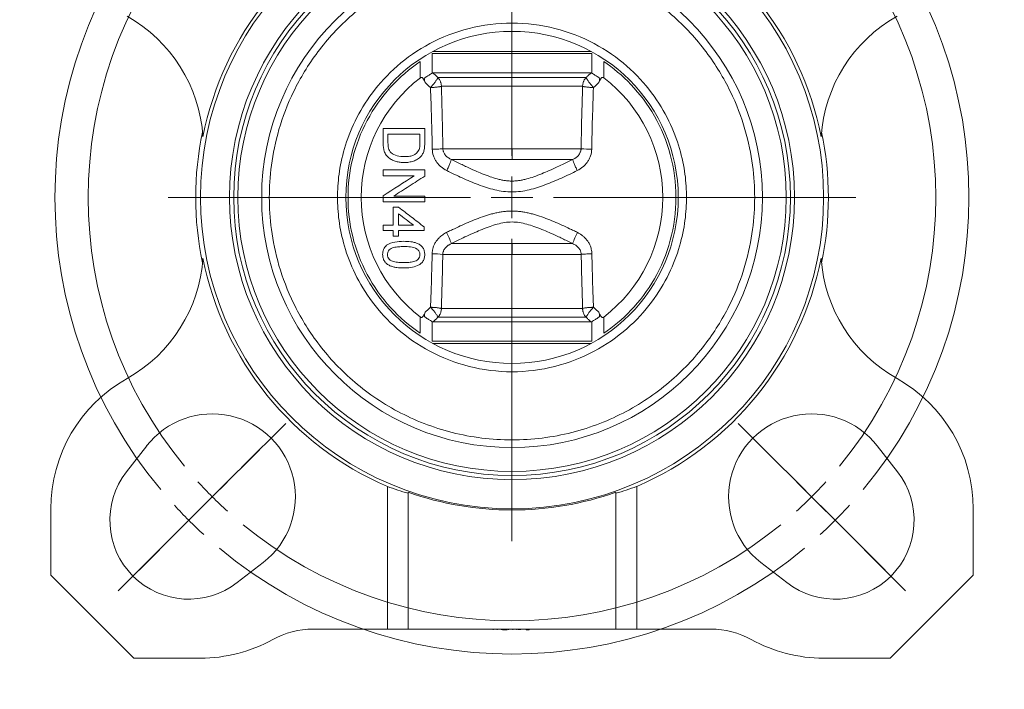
# Model space of a CAD drawing. Header units: millimetres. Extents: x 154 to 910, y 64 to 795.
# Tile 11 of 27: x 211 to 330, y 376 to 457. Entities that reach past the tile are written whole.
import ezdxf

# ---------------------------------------------------------------- set-up
doc = ezdxf.new("R2010")
doc.units = ezdxf.units.MM

# ---------------------------------------------------------------- blocks, each defined once
blk = doc.blocks.new('SW_CENTERMARKSYMBOL_5')
at = {"color": 0, "linetype": 'Continuous', "lineweight": 0}
for p, q in [((-3.54, 3.54), (-8.49, 8.49)), ((81.32, 3.54), (86.27, 8.49)), ((-0.71, 0.71), (-6.01, 6.01)), ((78.49, 0.71), (83.79, 6.01)), ((38.89, -33.89), (38.89, 2.5)), ((0, 0), (-1.77, 1.77)), ((77.78, 0), (79.55, 1.77)), ((0, 0), (1.77, -1.77)), ((77.78, 0), (76.01, -1.77)), ((2.83, -2.83), (1.06, -1.06)), ((74.95, -2.83), (76.72, -1.06)), ((2.83, -2.83), (4.6, -4.6)), ((3.54, -3.54), (8.49, -8.49)), ((74.25, -3.54), (69.3, -8.49)), ((74.95, -2.83), (73.19, -4.6)), ((6.36, -6.36), (11.67, -11.67)), ((71.42, -6.36), (66.11, -11.67)), ((38.89, -38.89), (38.89, -36.39)), ((33.89, -38.89), (-2.5, -38.89)), ((38.89, -38.89), (36.39, -38.89)), ((38.89, -38.89), (38.89, -41.39)), ((38.89, -38.89), (41.39, -38.89)), ((43.89, -38.89), (80.28, -38.89)), ((38.89, -43.89), (38.89, -80.28)), ((6.36, -71.42), (11.67, -66.11)), ((71.42, -71.42), (66.11, -66.11)), ((3.54, -74.25), (8.49, -69.3)), ((74.25, -74.25), (69.3, -69.3)), ((2.83, -74.95), (4.6, -73.19)), ((74.95, -74.95), (73.19, -73.19)), ((2.83, -74.95), (1.06, -76.72)), ((74.95, -74.95), (76.72, -76.72)), ((0, -77.78), (1.77, -76.01)), ((77.78, -77.78), (76.01, -76.01)), ((0, -77.78), (-1.77, -79.55)), ((77.78, -77.78), (79.55, -79.55)), ((-0.71, -78.49), (-6.01, -83.79)), ((78.49, -78.49), (83.79, -83.79)), ((-3.54, -81.32), (-8.49, -86.27)), ((81.32, -81.32), (86.27, -86.27))]:
    blk.add_line(p, q, dxfattribs=at)
for radius, start, end in [(55, 50.2087, 129.7913), (51, 50.6172, 129.3828), (55, 132.3956, 135), (55, 45, 47.6044), (55, 135, 137.6044), (51, 132.1914, 135), (51, 45, 47.8086), (55, 42.3956, 45), (51, 135, 137.8086), (51, 42.1914, 45), (55, 140.2087, 219.7913), (55, 320.2087, 39.7913), (51, 140.6172, 219.3828), (51, 320.6172, 39.3828), (51, 222.1914, 225), (51, 315, 317.8086), (51, 225, 227.8086), (51, 312.1914, 315), (55, 222.3956, 225), (55, 315, 317.6044), (55, 225, 227.6044), (55, 312.3956, 315), (51, 230.6172, 309.3828), (55, 230.2087, 309.7913)]:
    blk.add_arc((38.89, -38.89), radius, start, end, dxfattribs=at)

msp = doc.modelspace()

# ---------------------------------------------------------------- linework, layer by layer
at = {"color": 8, "linetype": 'Continuous', "lineweight": 15}
for p, q in [((261.17, 452.79), (280.24, 452.79)), ((261.11, 450.18), (261.11, 452.53)), ((280.3, 452.53), (280.3, 450.18)), ((261.11, 417.89), (261.11, 420.23)), ((280.3, 420.23), (280.3, 417.89)), ((270.71, 417.63), (261.17, 417.63)), ((280.24, 417.63), (270.71, 417.63))]:
    msp.add_line(p, q, dxfattribs=at)
at = {"color": 7, "linetype": 'Continuous', "lineweight": 15}
for p, q in [((259.67, 451.57), (259.67, 449.62)), ((280.3, 452.53), (261.11, 452.53)), ((281.74, 449.62), (281.74, 451.57)), ((279.62, 449.65), (261.79, 449.65)), ((279.2, 448.59), (262.21, 448.59)), ((270.71, 441.07), (262.39, 441.07)), ((279.02, 441.07), (270.71, 441.07)), ((263.42, 439.77), (270.71, 439.77)), ((270.71, 439.77), (277.99, 439.77)), ((255.21, 438.51), (255.21, 437.81)), ((260.21, 437.77), (260.21, 438.51)), ((255.21, 434.67), (255.21, 435.21)), ((260.21, 434.67), (260.21, 435.21)), ((257.06, 434.03), (256.42, 434.03)), ((255.21, 431.85), (255.21, 431.21)), ((256.42, 431.21), (256.42, 430.56)), ((256.42, 430.56), (257.06, 430.56)), ((257.06, 430.56), (257.06, 431.21)), ((270.71, 429.64), (263.41, 429.64)), ((278, 429.64), (270.71, 429.64)), ((262.37, 428.34), (270.71, 428.34)), ((270.71, 428.34), (279.04, 428.34)), ((259.67, 420.79), (259.67, 418.84)), ((261.79, 420.77), (279.62, 420.77)), ((262.21, 421.83), (279.2, 421.83)), ((281.74, 418.84), (281.74, 420.79)), ((261.11, 417.89), (280.3, 417.89)), ((226.74, 405.28), (224.31, 402.14)), ((317.1, 402.14), (314.67, 405.28)), ((255.71, 400.39), (255.71, 383.21)), ((258.21, 383.21), (258.21, 399.69)), ((283.21, 383.21), (283.21, 399.69)), ((285.71, 383.21), (285.71, 400.39)), ((215.21, 389.71), (215.21, 397.71)), ((326.21, 397.71), (326.21, 389.71)), ((237.64, 388.81), (240.77, 391.24)), ((300.64, 391.24), (303.77, 388.81)), ((225.21, 379.71), (215.21, 389.71)), ((326.21, 389.71), (316.21, 379.71)), ((255.71, 383.21), (246.76, 383.21)), ((255.71, 383.21), (258.21, 383.21)), ((258.21, 383.21), (283.21, 383.21)), ((268.42, 383.11), (268.42, 383.21)), ((268.93, 383.11), (268.93, 383.21)), ((269.44, 383.11), (269.44, 383.21)), ((269.56, 383.11), (269.56, 383.21)), ((269.56, 383.11), (270.13, 383.11)), ((270.13, 383.11), (270.13, 383.21)), ((270.13, 383.11), (270.14, 383.11)), ((270.14, 383.11), (270.14, 383.21)), ((270.29, 383.11), (270.29, 383.21)), ((270.8, 383.11), (270.8, 383.21)), ((271.27, 383.11), (271.27, 383.21)), ((271.47, 383.11), (271.47, 383.21)), ((271.6, 383.11), (271.6, 383.21)), ((271.72, 383.11), (271.72, 383.21)), ((272.4, 383.11), (272.4, 383.21)), ((272.4, 383.11), (272.53, 383.11)), ((272.53, 383.11), (272.53, 383.21)), ((272.53, 383.11), (272.55, 383.11)), ((272.55, 383.11), (272.55, 383.21)), ((272.55, 383.11), (272.78, 383.11)), ((272.78, 383.11), (272.78, 383.21)), ((283.21, 383.21), (285.71, 383.21)), ((294.65, 383.21), (285.71, 383.21)), ((233.21, 379.71), (225.21, 379.71)), ((316.21, 379.71), (308.21, 379.71))]:
    msp.add_line(p, q, dxfattribs=at)
at = {"color": 7, "linetype": 'Continuous', "lineweight": 15, "flags": 128}
for points in [[(280.23, 450.21), (279.47, 450.21), (278.38, 450.21), (276.99, 450.21), (275.37, 450.21), (273.58, 450.21), (271.68, 450.21), (269.74, 450.21), (267.83, 450.21), (266.04, 450.21), (264.42, 450.21), (263.04, 450.21), (261.94, 450.21), (261.18, 450.21)], [(261.18, 420.21), (261.94, 420.21), (263.04, 420.21), (264.42, 420.21), (266.04, 420.21), (267.83, 420.21), (269.74, 420.21), (271.68, 420.21), (273.58, 420.21), (275.37, 420.21), (276.99, 420.21), (278.38, 420.21), (279.47, 420.21), (280.23, 420.21)]]:
    msp.add_lwpolyline(points, dxfattribs=at)
at = {"color": 7, "linetype": 'Continuous', "lineweight": 15}
for radius in [37.5, 34, 33.5]:
    msp.add_circle((270.71, 435.21), radius, dxfattribs=at)
for centre, radius, start, end in [((270.71, 435.21), 37.91, 113.3078, 168.8845), ((270.71, 435.21), 37.91, 11.1155, 66.6922), ((270.71, 435.21), 33, 0, 180), ((270.71, 435.21), 30.13, 0, 180), ((215.55, 441.34), 18, 3.7559, 60.622), ((325.87, 441.34), 18, 119.378, 176.2441), ((270.71, 435.21), 20, 0, 180), ((270.71, 435.21), 18.15, 127.4292, 232.5708), ((270.71, 435.21), 18.15, 307.4292, 52.5708), ((270.71, 435.21), 38.07, 168.0676, 191.9324), ((270.71, 435.21), 38.07, 348.0676, 11.9324), ((280.46, 456.62), 15.61, 264.7067, 269.4019), ((270.71, 435.21), 33, 180, 360), ((270.71, 435.21), 30.13, 180, 0), ((270.71, 435.21), 20, 180, 0), ((254.95, 426.83), 8.91, 18.3831, 27.8073), ((286.46, 426.83), 8.91, 152.1927, 161.6169), ((215.55, 429.08), 18, 299.378, 356.2441), ((270.71, 435.21), 37.91, 191.1155, 246.6922), ((260.94, 415.16), 13.26, 83.7902, 89.3305), ((270.71, 435.21), 37.91, 293.3078, 348.8845), ((325.87, 429.08), 18, 183.7559, 240.622), ((233.21, 397.71), 18, 119.378, 180), ((308.21, 397.71), 18, 360, 60.622), ((234.64, 399.14), 10, 307.8122, 142.1878), ((306.77, 399.14), 10, 37.8122, 232.1878), ((231.81, 396.32), 9.5, 142.1878, 307.8122), ((309.6, 396.32), 9.5, 232.1878, 37.8122), ((270.71, 435.21), 37.65, 250.6086, 289.3914), ((246.76, 373.21), 10, 90, 118.955), ((294.65, 373.21), 10, 61.045, 90), ((233.21, 397.71), 18, 270, 298.955), ((308.21, 397.71), 18, 241.045, 270)]:
    msp.add_arc(centre, radius, start, end, dxfattribs=at)
for centre, start_param, end_param in [((268.46, 435.21), 4.36185, 4.432666), ((272.95, 435.21), 4.992112, 5.062928)]:
    msp.add_ellipse(centre, major_axis=(37.14, 0), ratio=0.998169, start_param=start_param, end_param=end_param, dxfattribs=at)
for points, knots in [([(241.5, 435.21), (241.5, 436.42), (241.57, 437.72), (241.94, 440.45), (242.23, 441.89), (243.1, 444.88), (243.68, 446.43), (245.22, 449.58), (246.17, 451.17), (248.51, 454.29), (249.89, 455.81), (253.11, 458.62), (254.94, 459.9), (258.98, 462.06), (261.19, 462.93), (265.84, 464.11), (268.27, 464.42), (273.14, 464.42), (275.57, 464.11), (280.22, 462.93), (282.43, 462.06), (286.47, 459.9), (288.3, 458.62), (291.52, 455.81), (292.9, 454.29), (295.24, 451.17), (296.19, 449.58), (297.73, 446.43), (298.31, 444.88), (299.18, 441.89), (299.47, 440.45), (299.84, 437.72), (299.91, 436.42), (299.91, 435.21)], [0, 0, 0, 0, 0.0625, 0.0625, 0.125, 0.125, 0.1875, 0.1875, 0.25, 0.25, 0.3125, 0.3125, 0.375, 0.375, 0.4375, 0.4375, 0.5, 0.5, 0.5625, 0.5625, 0.625, 0.625, 0.6875, 0.6875, 0.75, 0.75, 0.8125, 0.8125, 0.875, 0.875, 0.9375, 0.9375, 1, 1, 1, 1]), ([(291.71, 435.21), (291.71, 436.08), (291.65, 437.01), (291.39, 438.98), (291.18, 440.01), (290.55, 442.16), (290.13, 443.28), (289.03, 445.54), (288.35, 446.69), (286.67, 448.93), (285.67, 450.02), (283.36, 452.04), (282.04, 452.96), (279.13, 454.51), (277.54, 455.14), (274.2, 455.99), (272.46, 456.21), (268.96, 456.21), (267.21, 455.99), (263.87, 455.14), (262.28, 454.51), (259.37, 452.96), (258.05, 452.04), (255.74, 450.02), (254.75, 448.93), (253.07, 446.69), (252.38, 445.54), (251.28, 443.28), (250.86, 442.16), (250.23, 440.01), (250.02, 438.98), (249.76, 437.01), (249.71, 436.08), (249.71, 435.21)], [0, 0, 0, 0, 0.0625, 0.0625, 0.125, 0.125, 0.1875, 0.1875, 0.25, 0.25, 0.3125, 0.3125, 0.375, 0.375, 0.4375, 0.4375, 0.5, 0.5, 0.5625, 0.5625, 0.625, 0.625, 0.6875, 0.6875, 0.75, 0.75, 0.8125, 0.8125, 0.875, 0.875, 0.9375, 0.9375, 1, 1, 1, 1]), ([(250.97, 435.21), (250.97, 436.75), (251.15, 438.34), (251.92, 441.48), (252.51, 443.03), (254.05, 445.92), (255.01, 447.27), (257.18, 449.67), (258.39, 450.71), (259.67, 451.57)], [0, 0, 0, 0, 0.25, 0.25, 0.5, 0.5, 0.75, 0.75, 1, 1, 1, 1]), ([(281.74, 451.57), (282.87, 450.81), (283.98, 449.89), (286.06, 447.7), (287.02, 446.43), (288.65, 443.59), (289.31, 442.02), (290.2, 438.71), (290.44, 436.96), (290.44, 433.46), (290.2, 431.71), (289.31, 428.39), (288.65, 426.82), (287.02, 423.99), (286.06, 422.72), (283.98, 420.53), (282.87, 419.6), (281.74, 418.84)], [0, 0, 0, 0, 0.125, 0.125, 0.25, 0.25, 0.375, 0.375, 0.5, 0.5, 0.625, 0.625, 0.75, 0.75, 0.875, 0.875, 1, 1, 1, 1]), ([(259.67, 449.62), (259.71, 449.64), (259.74, 449.66), (259.82, 449.67), (259.86, 449.66), (259.96, 449.6), (260.01, 449.53), (260.13, 449.33), (260.19, 449.18), (260.24, 449.03)], [0, 0, 0, 0, 0.125, 0.125, 0.25, 0.25, 0.5, 0.5, 1, 1, 1, 1]), ([(260.24, 449.03), (260.21, 449.12), (260.18, 449.2), (260.16, 449.33), (260.16, 449.37), (260.16, 449.46), (260.17, 449.5), (260.22, 449.58), (260.24, 449.61), (260.3, 449.67), (260.34, 449.69), (260.43, 449.76), (260.5, 449.8), (260.69, 449.92), (260.8, 449.98), (260.99, 450.1), (261.07, 450.15), (261.11, 450.18)], [0, 0, 0, 0, 0.125, 0.125, 0.1875, 0.1875, 0.25, 0.25, 0.3125, 0.3125, 0.375, 0.375, 0.5, 0.5, 0.75, 0.75, 1, 1, 1, 1]), ([(261.79, 449.65), (261.79, 449.64), (261.79, 449.62), (261.77, 449.59), (261.76, 449.55), (261.74, 449.52), (261.7, 449.46), (261.65, 449.37), (261.55, 449.23), (261.45, 449.09), (261.32, 448.93), (261.21, 448.79), (261.11, 448.67), (261.06, 448.61), (261.04, 448.59)], [0, 0, 0, 0, 0.057397, 0.111109, 0.161136, 0.207477, 0.250132, 0.386577, 0.500053, 0.625017, 0.749981, 0.874944, 0.937472, 1, 1, 1, 1]), ([(261.18, 450.21), (261.28, 450.11), (261.49, 449.93), (261.69, 449.74), (261.79, 449.65)], [0, 0, 0, 0, 0.50688, 1, 1, 1, 1]), ([(262.21, 448.59), (262.21, 448.62), (262.21, 448.7), (262.19, 448.82), (262.17, 448.93), (262.14, 449.05), (262.09, 449.18), (262.02, 449.33), (261.92, 449.5), (261.84, 449.6), (261.79, 449.65)], [0, 0, 0, 0, 0.098995, 0.198362, 0.298245, 0.398784, 0.500115, 0.661498, 0.82799, 1, 1, 1, 1]), ([(279.62, 449.65), (279.59, 449.62), (279.54, 449.56), (279.47, 449.46), (279.41, 449.37), (279.35, 449.26), (279.3, 449.13), (279.25, 448.97), (279.21, 448.78), (279.21, 448.65), (279.2, 448.59)], [0, 0, 0, 0, 0.103939, 0.205837, 0.305771, 0.40383, 0.500114, 0.668472, 0.834884, 1, 1, 1, 1]), ([(280.23, 450.21), (280.13, 450.11), (279.93, 449.93), (279.72, 449.74), (279.62, 449.65)], [0, 0, 0, 0, 0.506867, 1, 1, 1, 1]), ([(280.38, 448.59), (280.35, 448.61), (280.3, 448.67), (280.21, 448.79), (280.09, 448.93), (279.97, 449.09), (279.86, 449.23), (279.77, 449.37), (279.7, 449.48), (279.64, 449.58), (279.63, 449.62), (279.62, 449.65)], [0, 0, 0, 0, 0.062541, 0.125082, 0.250072, 0.375062, 0.500052, 0.613552, 0.750026, 0.863521, 1, 1, 1, 1]), ([(280.3, 450.18), (280.35, 450.15), (280.42, 450.1), (280.61, 449.98), (280.72, 449.92), (280.91, 449.8), (280.98, 449.76), (281.08, 449.69), (281.11, 449.67), (281.17, 449.61), (281.2, 449.58), (281.24, 449.5), (281.25, 449.46), (281.25, 449.37), (281.25, 449.33), (281.23, 449.2), (281.2, 449.12), (281.17, 449.03)], [0, 0, 0, 0, 0.25, 0.25, 0.5, 0.5, 0.625, 0.625, 0.6875, 0.6875, 0.75, 0.75, 0.8125, 0.8125, 0.875, 0.875, 1, 1, 1, 1]), ([(281.17, 449.03), (281.22, 449.18), (281.28, 449.33), (281.4, 449.53), (281.45, 449.6), (281.55, 449.66), (281.59, 449.67), (281.67, 449.66), (281.7, 449.64), (281.74, 449.62)], [0, 0, 0, 0, 0.5, 0.5, 0.75, 0.75, 0.875, 0.875, 1, 1, 1, 1]), ([(260.9, 448.44), (260.94, 448.44), (261.01, 448.44), (261.15, 448.45), (261.33, 448.46), (261.53, 448.48), (261.7, 448.5), (261.87, 448.52), (262, 448.54), (262.13, 448.56), (262.18, 448.58), (262.21, 448.59)], [0, 0, 0, 0, 0.062537, 0.125074, 0.250064, 0.375055, 0.500046, 0.613364, 0.750023, 0.864643, 1, 1, 1, 1]), ([(261.04, 448.59), (261.01, 448.56), (260.98, 448.52), (260.94, 448.47), (260.91, 448.45), (260.9, 448.44)], [0, 0, 0, 0, 0.499965, 0.749983, 1, 1, 1, 1]), ([(262.21, 448.59), (262.22, 448.17), (262.25, 447.33), (262.28, 446.07), (262.31, 444.81), (262.34, 443.56), (262.37, 442.32), (262.38, 441.49), (262.39, 441.07)], [0, 0, 0, 0, 0.168341, 0.335996, 0.502977, 0.669296, 0.834966, 1, 1, 1, 1]), ([(279.02, 441.07), (279.03, 441.43), (279.04, 442.14), (279.06, 443.21), (279.08, 444.28), (279.11, 445.35), (279.14, 446.43), (279.17, 447.5), (279.19, 448.23), (279.2, 448.59)], [0, 0, 0, 0, 0.141419, 0.283304, 0.425663, 0.568505, 0.711837, 0.855666, 1, 1, 1, 1]), ([(279.2, 448.59), (279.22, 448.58), (279.24, 448.57), (279.29, 448.56), (279.35, 448.55), (279.43, 448.53), (279.54, 448.52), (279.71, 448.5), (279.88, 448.48), (280.08, 448.46), (280.26, 448.45), (280.4, 448.44), (280.47, 448.44), (280.51, 448.44)], [0, 0, 0, 0, 0.0703158, 0.1354389, 0.1953681, 0.2501035, 0.3867389, 0.5000377, 0.6250076, 0.7499776, 0.8749475, 0.9374738, 1, 1, 1, 1]), ([(280.51, 448.44), (280.5, 448.45), (280.47, 448.47), (280.43, 448.52), (280.4, 448.56), (280.38, 448.59)], [0, 0, 0, 0, 0.250017, 0.500035, 1, 1, 1, 1]), ([(255.21, 441.72), (255.21, 442.02), (255.21, 442.62), (255.21, 443.22), (255.21, 443.51)], [0, 0, 0, 0, 0.5, 1, 1, 1, 1]), ([(260.21, 443.51), (260.21, 443.23), (260.21, 442.66), (260.21, 442.09), (260.21, 441.8)], [0, 0, 0, 0, 0.5, 1, 1, 1, 1]), ([(259.63, 442.81), (259.31, 442.81), (258.67, 442.81), (257.7, 442.81), (256.74, 442.81), (256.1, 442.81), (255.78, 442.81)], [0, 0, 0, 0, 0.250007, 0.5, 0.749993, 1, 1, 1, 1]), ([(255.78, 442.81), (255.78, 442.64), (255.78, 442.29), (255.78, 441.95), (255.78, 441.78)], [0, 0, 0, 0, 0.5, 1, 1, 1, 1]), ([(259.63, 441.79), (259.63, 441.96), (259.63, 442.3), (259.63, 442.64), (259.63, 442.81)], [0, 0, 0, 0, 0.5, 1, 1, 1, 1]), ([(255.21, 441.72), (255.21, 441.39), (255.24, 441.07), (255.39, 440.6), (255.46, 440.45), (255.65, 440.18), (255.76, 440.06), (256.02, 439.86), (256.16, 439.77), (256.45, 439.63), (256.61, 439.58), (256.92, 439.49), (257.08, 439.46), (257.41, 439.42), (257.57, 439.41), (257.73, 439.41)], [0, 0, 0, 0, 0.25, 0.25, 0.375, 0.375, 0.5, 0.5, 0.625, 0.625, 0.75, 0.75, 0.875, 0.875, 1, 1, 1, 1]), ([(256.14, 440.6), (256.1, 440.63), (256.06, 440.67), (256, 440.76), (255.98, 440.8), (255.9, 440.94), (255.87, 441.04), (255.79, 441.35), (255.79, 441.57), (255.78, 441.78)], [0, 0, 0, 0, 0.125, 0.125, 0.25, 0.25, 0.5, 0.5, 1, 1, 1, 1]), ([(259.53, 440.97), (259.38, 440.64), (259.09, 440.4), (258.61, 440.21), (258.44, 440.17), (258.09, 440.13), (257.92, 440.12), (257.74, 440.12)], [0, 0, 0, 0, 0.5, 0.5, 0.75, 0.75, 1, 1, 1, 1]), ([(259.63, 441.79), (259.63, 441.66), (259.63, 441.52), (259.6, 441.31), (259.6, 441.24), (259.57, 441.1), (259.55, 441.03), (259.53, 440.97)], [0, 0, 0, 0, 0.5, 0.5, 0.75, 0.75, 1, 1, 1, 1]), ([(259.78, 440.19), (259.86, 440.3), (259.94, 440.41), (260.03, 440.6), (260.06, 440.66), (260.1, 440.79), (260.12, 440.85), (260.13, 440.92)], [0, 0, 0, 0, 0.5, 0.5, 0.75, 0.75, 1, 1, 1, 1]), ([(261.11, 441.01), (261.24, 441.01), (261.38, 441.01), (261.64, 441.02), (261.77, 441.03), (262, 441.04), (262.1, 441.05), (262.27, 441.06), (262.34, 441.07), (262.39, 441.07)], [0, 0, 0, 0, 0.25, 0.25, 0.5, 0.5, 0.75, 0.75, 1, 1, 1, 1]), ([(261.11, 441.01), (261.12, 440.73), (261.17, 440.46), (261.29, 440.08), (261.35, 439.95), (261.47, 439.71), (261.54, 439.59), (261.69, 439.37), (261.78, 439.26), (261.96, 439.06), (262.06, 438.97), (262.37, 438.71), (262.6, 438.56), (262.85, 438.44)], [0, 0, 0, 0, 0.25, 0.25, 0.375, 0.375, 0.5, 0.5, 0.625, 0.625, 0.75, 0.75, 1, 1, 1, 1]), ([(262.39, 441.07), (262.39, 441.04), (262.4, 440.96), (262.42, 440.85), (262.45, 440.74), (262.5, 440.6), (262.58, 440.44), (262.71, 440.26), (262.87, 440.1), (263.04, 439.97), (263.22, 439.86), (263.35, 439.8), (263.42, 439.77)], [0, 0, 0, 0, 0.061643, 0.124059, 0.18728, 0.251329, 0.373529, 0.500822, 0.622759, 0.750614, 0.872195, 1, 1, 1, 1]), ([(270.71, 441.07), (270.71, 440.82), (270.71, 440.56), (270.71, 440.09), (270.71, 439.9), (270.71, 439.77)], [0, 0, 0, 0, 0.5, 0.5, 1, 1, 1, 1]), ([(277.99, 439.77), (278.04, 439.79), (278.12, 439.83), (278.25, 439.9), (278.39, 439.99), (278.55, 440.11), (278.7, 440.26), (278.83, 440.44), (278.92, 440.62), (278.98, 440.78), (279.01, 440.93), (279.02, 441.02), (279.02, 441.07)], [0, 0, 0, 0, 0.086432, 0.170106, 0.250943, 0.37889, 0.500914, 0.628282, 0.750559, 0.83512, 0.918245, 1, 1, 1, 1]), ([(278.56, 438.44), (278.81, 438.56), (279.04, 438.71), (279.35, 438.97), (279.45, 439.06), (279.63, 439.26), (279.72, 439.37), (279.87, 439.59), (279.94, 439.71), (280.06, 439.95), (280.12, 440.08), (280.25, 440.47), (280.29, 440.73), (280.3, 441.01)], [0, 0, 0, 0, 0.25, 0.25, 0.375, 0.375, 0.5, 0.5, 0.625, 0.625, 0.75, 0.75, 1, 1, 1, 1]), ([(257.74, 440.12), (257.46, 440.12), (257.17, 440.14), (256.62, 440.29), (256.35, 440.41), (256.14, 440.6)], [0, 0, 0, 0, 0.5, 0.5, 1, 1, 1, 1]), ([(257.73, 439.41), (257.92, 439.41), (258.11, 439.42), (258.48, 439.48), (258.66, 439.52), (259.02, 439.64), (259.19, 439.72), (259.51, 439.93), (259.65, 440.05), (259.78, 440.19)], [0, 0, 0, 0, 0.25, 0.25, 0.5, 0.5, 0.75, 0.75, 1, 1, 1, 1]), ([(262.85, 438.44), (262.92, 438.58), (262.99, 438.72), (263.12, 439.01), (263.18, 439.15), (263.29, 439.4), (263.33, 439.51), (263.39, 439.68), (263.41, 439.74), (263.42, 439.77)], [0, 0, 0, 0, 0.25, 0.25, 0.5, 0.5, 0.75, 0.75, 1, 1, 1, 1]), ([(263.42, 439.77), (263.64, 439.67), (264.06, 439.46), (264.68, 439.16), (265.4, 438.81), (266.2, 438.45), (267.13, 438.05), (268.03, 437.71), (268.79, 437.46), (269.38, 437.32), (269.82, 437.24), (270.26, 437.19), (270.56, 437.18), (270.71, 437.18)], [0, 0, 0, 0, 0.0936998, 0.1816226, 0.2638003, 0.4004757, 0.5225521, 0.6531081, 0.7691036, 0.8292251, 0.8866431, 0.9438428, 1, 1, 1, 1]), ([(270.71, 437.18), (270.78, 437.18), (270.92, 437.18), (271.14, 437.19), (271.36, 437.21), (271.66, 437.25), (272.03, 437.32), (272.62, 437.46), (273.38, 437.7), (274.27, 438.05), (275.21, 438.44), (276.11, 438.86), (277.05, 439.31), (277.67, 439.61), (277.99, 439.77)], [0, 0, 0, 0, 0.027947, 0.055887, 0.084087, 0.112802, 0.170132, 0.230163, 0.346349, 0.477161, 0.599169, 0.735778, 0.861382, 1, 1, 1, 1]), ([(278.56, 438.44), (278.5, 438.58), (278.43, 438.72), (278.29, 439.01), (278.23, 439.15), (278.12, 439.4), (278.08, 439.51), (278.02, 439.68), (278, 439.74), (277.99, 439.77)], [0, 0, 0, 0, 0.25, 0.25, 0.5, 0.5, 0.75, 0.75, 1, 1, 1, 1]), ([(262.85, 438.44), (263.47, 438.13), (264.09, 437.84), (265.36, 437.26), (266, 436.99), (267.3, 436.5), (267.96, 436.28), (268.97, 436.04), (269.32, 435.98), (270.01, 435.89), (270.36, 435.87), (271.05, 435.87), (271.39, 435.89), (272.08, 435.98), (272.43, 436.04), (273.45, 436.28), (274.11, 436.5), (275.4, 436.99), (276.04, 437.26), (277.31, 437.83), (277.94, 438.13), (278.56, 438.44)], [0, 0, 0, 0, 0.125, 0.125, 0.25, 0.25, 0.375, 0.375, 0.4375, 0.4375, 0.5, 0.5, 0.5625, 0.5625, 0.625, 0.625, 0.75, 0.75, 0.875, 0.875, 1, 1, 1, 1]), ([(258.94, 437.81), (258.63, 437.81), (258, 437.81), (257.07, 437.81), (256.14, 437.81), (255.52, 437.81), (255.21, 437.81)], [0, 0, 0, 0, 0.2500063, 0.5, 0.7499937, 1, 1, 1, 1]), ([(260.21, 437.77), (259.89, 437.57), (259.27, 437.17), (258.34, 436.57), (257.41, 435.97), (256.79, 435.57), (256.47, 435.37)], [0, 0, 0, 0, 0.25001, 0.500001, 0.749992, 1, 1, 1, 1]), ([(240.58, 435.21), (240.53, 435.21), (240.46, 435.21), (240.28, 435.21), (240.16, 435.21), (239.86, 435.21), (239.69, 435.21), (239.31, 435.21), (239.1, 435.21), (238.7, 435.21), (238.51, 435.21), (238.19, 435.21), (238.06, 435.21), (237.86, 435.21), (237.8, 435.21), (237.72, 435.21), (237.71, 435.21), (237.71, 435.21)], [0, 0, 0, 0, 0.125, 0.125, 0.25, 0.25, 0.375, 0.375, 0.5, 0.5, 0.625, 0.625, 0.75, 0.75, 0.875, 0.875, 1, 1, 1, 1]), ([(240.58, 435.21), (240.65, 435.21), (240.78, 435.21), (241.12, 435.21), (241.31, 435.21), (241.5, 435.21)], [0, 0, 0, 0, 0.5, 0.5, 1, 1, 1, 1]), ([(299.91, 435.21), (299.91, 433.99), (299.84, 432.7), (299.47, 429.96), (299.18, 428.52), (298.31, 425.53), (297.73, 423.98), (296.19, 420.83), (295.24, 419.24), (292.9, 416.12), (291.52, 414.6), (288.3, 411.8), (286.47, 410.51), (282.43, 408.36), (280.22, 407.49), (275.57, 406.31), (273.14, 406), (268.27, 406), (265.84, 406.31), (261.19, 407.49), (258.98, 408.36), (254.94, 410.51), (253.11, 411.8), (249.89, 414.6), (248.51, 416.12), (246.17, 419.24), (245.22, 420.83), (243.68, 423.98), (243.1, 425.53), (242.23, 428.52), (241.94, 429.96), (241.57, 432.7), (241.5, 433.99), (241.5, 435.21)], [0, 0, 0, 0, 0.0625, 0.0625, 0.125, 0.125, 0.1875, 0.1875, 0.25, 0.25, 0.3125, 0.3125, 0.375, 0.375, 0.4375, 0.4375, 0.5, 0.5, 0.5625, 0.5625, 0.625, 0.625, 0.6875, 0.6875, 0.75, 0.75, 0.8125, 0.8125, 0.875, 0.875, 0.9375, 0.9375, 1, 1, 1, 1]), ([(249.71, 435.21), (249.71, 434.33), (249.76, 433.4), (250.02, 431.44), (250.23, 430.4), (250.86, 428.25), (251.28, 427.14), (252.38, 424.87), (253.07, 423.73), (254.75, 421.49), (255.74, 420.39), (258.05, 418.38), (259.37, 417.45), (262.28, 415.9), (263.87, 415.28), (267.21, 414.43), (268.96, 414.21), (272.46, 414.21), (274.2, 414.43), (277.54, 415.28), (279.13, 415.9), (282.04, 417.45), (283.36, 418.38), (285.67, 420.39), (286.67, 421.49), (288.35, 423.73), (289.03, 424.87), (290.13, 427.14), (290.55, 428.25), (291.18, 430.4), (291.39, 431.44), (291.65, 433.4), (291.71, 434.33), (291.71, 435.21)], [0, 0, 0, 0, 0.0625, 0.0625, 0.125, 0.125, 0.1875, 0.1875, 0.25, 0.25, 0.3125, 0.3125, 0.375, 0.375, 0.4375, 0.4375, 0.5, 0.5, 0.5625, 0.5625, 0.625, 0.625, 0.6875, 0.6875, 0.75, 0.75, 0.8125, 0.8125, 0.875, 0.875, 0.9375, 0.9375, 1, 1, 1, 1]), ([(250.71, 435.21), (250.71, 435.21), (250.68, 435.21), (250.59, 435.21), (250.51, 435.21), (250.32, 435.21), (250.2, 435.21), (249.95, 435.21), (249.82, 435.21), (249.71, 435.21)], [0, 0, 0, 0, 0.25, 0.25, 0.5, 0.5, 0.75, 0.75, 1, 1, 1, 1]), ([(259.67, 418.84), (258.39, 419.71), (257.18, 420.75), (255.01, 423.14), (254.05, 424.49), (252.51, 427.39), (251.92, 428.93), (251.15, 432.07), (250.97, 433.66), (250.97, 435.21)], [0, 0, 0, 0, 0.25, 0.25, 0.5, 0.5, 0.75, 0.75, 1, 1, 1, 1]), ([(256.47, 435.37), (256.79, 435.37), (257.41, 435.37), (258.34, 435.37), (259.27, 435.37), (259.89, 435.37), (260.21, 435.37)], [0, 0, 0, 0, 0.2500063, 0.5, 0.7499937, 1, 1, 1, 1]), ([(290.71, 435.21), (290.71, 435.21), (290.73, 435.21), (290.82, 435.21), (290.9, 435.21), (291.1, 435.21), (291.21, 435.21), (291.46, 435.21), (291.59, 435.21), (291.71, 435.21)], [0, 0, 0, 0, 0.25, 0.25, 0.5, 0.5, 0.75, 0.75, 1, 1, 1, 1]), ([(300.83, 435.21), (300.76, 435.21), (300.63, 435.21), (300.3, 435.21), (300.1, 435.21), (299.91, 435.21)], [0, 0, 0, 0, 0.5, 0.5, 1, 1, 1, 1]), ([(300.83, 435.21), (300.88, 435.21), (300.95, 435.21), (301.13, 435.21), (301.25, 435.21), (301.55, 435.21), (301.72, 435.21), (302.11, 435.21), (302.31, 435.21), (302.71, 435.21), (302.9, 435.21), (303.22, 435.21), (303.35, 435.21), (303.55, 435.21), (303.61, 435.21), (303.69, 435.21), (303.71, 435.21), (303.71, 435.21)], [0, 0, 0, 0, 0.125, 0.125, 0.25, 0.25, 0.375, 0.375, 0.5, 0.5, 0.625, 0.625, 0.75, 0.75, 0.875, 0.875, 1, 1, 1, 1]), ([(256.42, 431.85), (256.42, 432.21), (256.42, 432.94), (256.42, 433.66), (256.42, 434.03)], [0, 0, 0, 0, 0.5, 1, 1, 1, 1]), ([(257.06, 434.03), (257.32, 433.83), (257.83, 433.43), (258.6, 432.84), (259.37, 432.25), (259.88, 431.85), (260.14, 431.65)], [0, 0, 0, 0, 0.250007, 0.5, 0.749993, 1, 1, 1, 1]), ([(258.87, 431.85), (258.57, 432.08), (257.96, 432.54), (257.36, 433), (257.06, 433.23)], [0, 0, 0, 0, 0.5, 1, 1, 1, 1]), ([(257.06, 433.23), (257.06, 433), (257.06, 432.54), (257.06, 432.08), (257.06, 431.85)], [0, 0, 0, 0, 0.5, 1, 1, 1, 1]), ([(262.83, 430.99), (263, 431.07), (263.31, 431.22), (263.94, 431.52), (264.72, 431.88), (265.68, 432.3), (266.64, 432.69), (267.47, 432.98), (268.13, 433.18), (268.64, 433.31), (269.15, 433.42), (269.67, 433.5), (270.1, 433.54), (270.45, 433.56), (270.71, 433.56), (270.97, 433.56), (271.32, 433.54), (271.75, 433.5), (272.27, 433.42), (272.78, 433.31), (273.28, 433.18), (273.95, 432.98), (274.77, 432.69), (275.74, 432.3), (276.69, 431.88), (277.48, 431.52), (278.1, 431.22), (278.42, 431.07), (278.58, 430.99)], [0, 0, 0, 0, 0.032694, 0.062614, 0.125225, 0.187803, 0.250262, 0.312655, 0.343885, 0.375192, 0.40663, 0.437928, 0.469052, 0.484583, 0.500113, 0.515658, 0.531235, 0.562539, 0.593998, 0.62528, 0.656455, 0.687589, 0.74988, 0.812321, 0.874884, 0.937438, 0.967334, 1, 1, 1, 1]), ([(255.21, 431.85), (255.41, 431.85), (255.81, 431.85), (256.22, 431.85), (256.42, 431.85)], [0, 0, 0, 0, 0.5, 1, 1, 1, 1]), ([(257.06, 431.85), (257.36, 431.85), (257.96, 431.85), (258.57, 431.85), (258.87, 431.85)], [0, 0, 0, 0, 0.5, 1, 1, 1, 1]), ([(278, 429.64), (277.79, 429.75), (277.36, 429.96), (276.75, 430.26), (276.02, 430.6), (275.22, 430.97), (274.29, 431.37), (273.39, 431.71), (272.49, 432), (271.6, 432.2), (270.71, 432.27), (269.82, 432.2), (268.93, 432), (268.03, 431.72), (267.13, 431.37), (266.2, 430.97), (265.29, 430.56), (264.35, 430.11), (263.73, 429.8), (263.41, 429.64)], [0, 0, 0, 0, 0.0468388, 0.0907891, 0.1318667, 0.2001904, 0.2612136, 0.3264755, 0.3844559, 0.4431784, 0.4997975, 0.5561854, 0.6148779, 0.6729854, 0.7384142, 0.7994553, 0.8678118, 0.9306465, 1, 1, 1, 1]), ([(256.42, 431.21), (256.22, 431.21), (255.81, 431.21), (255.41, 431.21), (255.21, 431.21)], [0, 0, 0, 0, 0.5, 1, 1, 1, 1]), ([(260.14, 431.21), (259.8, 431.21), (259.11, 431.21), (258.09, 431.21), (257.41, 431.21), (257.06, 431.21)], [0, 0, 0, 0, 0.3333367, 0.6666633, 1, 1, 1, 1]), ([(261.09, 428.42), (261.1, 428.47), (261.1, 428.58), (261.12, 428.74), (261.15, 428.9), (261.18, 429.06), (261.26, 429.3), (261.38, 429.6), (261.59, 429.95), (261.85, 430.27), (262.11, 430.52), (262.36, 430.71), (262.59, 430.86), (262.75, 430.95), (262.83, 430.99)], [0, 0, 0, 0, 0.050116, 0.099998, 0.149774, 0.199576, 0.249535, 0.374848, 0.499274, 0.625253, 0.749207, 0.834282, 0.917698, 1, 1, 1, 1]), ([(278.58, 430.99), (278.63, 430.96), (278.72, 430.91), (278.86, 430.83), (279, 430.75), (279.13, 430.65), (279.32, 430.5), (279.56, 430.27), (279.82, 429.95), (280.03, 429.6), (280.17, 429.27), (280.25, 428.96), (280.3, 428.69), (280.31, 428.51), (280.32, 428.42)], [0, 0, 0, 0, 0.049095, 0.0985172, 0.1483745, 0.1987831, 0.2498669, 0.373898, 0.4999611, 0.6245348, 0.7500016, 0.8333257, 0.9164559, 1, 1, 1, 1]), ([(255.62, 429.44), (255.54, 429.37), (255.47, 429.29), (255.35, 429.13), (255.29, 429.03), (255.21, 428.84), (255.19, 428.74), (255.15, 428.53), (255.14, 428.43), (255.14, 428.32)], [0, 0, 0, 0, 0.25, 0.25, 0.5, 0.5, 0.75, 0.75, 1, 1, 1, 1]), ([(257.67, 429.92), (257.31, 429.92), (256.96, 429.9), (256.26, 429.76), (255.92, 429.64), (255.62, 429.44)], [0, 0, 0, 0, 0.5, 0.5, 1, 1, 1, 1]), ([(255.72, 428.32), (255.72, 428.37), (255.72, 428.42), (255.74, 428.52), (255.76, 428.57), (255.82, 428.72), (255.87, 428.8), (256.01, 428.95), (256.09, 429.01), (256.27, 429.11), (256.37, 429.14), (256.66, 429.22), (256.87, 429.25), (257.27, 429.28), (257.47, 429.28), (257.67, 429.28)], [0, 0, 0, 0, 0.0625, 0.0625, 0.125, 0.125, 0.25, 0.25, 0.375, 0.375, 0.5, 0.5, 0.75, 0.75, 1, 1, 1, 1]), ([(260.21, 428.32), (260.2, 428.46), (260.19, 428.6), (260.12, 428.88), (260.06, 429.01), (259.91, 429.25), (259.81, 429.36), (259.58, 429.53), (259.46, 429.6), (259.2, 429.72), (259.07, 429.76), (258.79, 429.83), (258.65, 429.86), (258.24, 429.91), (257.95, 429.92), (257.67, 429.92)], [0, 0, 0, 0, 0.125, 0.125, 0.25, 0.25, 0.375, 0.375, 0.5, 0.5, 0.625, 0.625, 0.75, 0.75, 1, 1, 1, 1]), ([(257.67, 429.28), (257.95, 429.28), (258.23, 429.28), (258.78, 429.21), (259.05, 429.14), (259.29, 428.99)], [0, 0, 0, 0, 0.5, 0.5, 1, 1, 1, 1]), ([(259.29, 428.99), (259.34, 428.95), (259.39, 428.91), (259.47, 428.82), (259.51, 428.76), (259.57, 428.65), (259.59, 428.59), (259.62, 428.46), (259.63, 428.39), (259.63, 428.33)], [0, 0, 0, 0, 0.25, 0.25, 0.5, 0.5, 0.75, 0.75, 1, 1, 1, 1]), ([(263.41, 429.64), (263.36, 429.62), (263.27, 429.58), (263.15, 429.51), (263, 429.43), (262.85, 429.31), (262.7, 429.15), (262.57, 428.98), (262.47, 428.8), (262.42, 428.64), (262.38, 428.49), (262.38, 428.39), (262.37, 428.34)], [0, 0, 0, 0, 0.086418, 0.170085, 0.250916, 0.378868, 0.500898, 0.628307, 0.750557, 0.835205, 0.918336, 1, 1, 1, 1]), ([(270.71, 429.64), (270.71, 429.52), (270.71, 429.32), (270.71, 428.86), (270.71, 428.59), (270.71, 428.34)], [0, 0, 0, 0, 0.5, 0.5, 1, 1, 1, 1]), ([(279.04, 428.34), (279.04, 428.38), (279.03, 428.45), (279.01, 428.56), (278.98, 428.67), (278.93, 428.81), (278.84, 428.98), (278.71, 429.15), (278.56, 429.31), (278.39, 429.44), (278.2, 429.55), (278.07, 429.61), (278, 429.64)], [0, 0, 0, 0, 0.061551, 0.123933, 0.187169, 0.251278, 0.373449, 0.500778, 0.622729, 0.750596, 0.87219, 1, 1, 1, 1]), ([(255.14, 428.32), (255.14, 428.18), (255.16, 428.04), (255.23, 427.76), (255.28, 427.63), (255.44, 427.39), (255.54, 427.29), (255.76, 427.11), (255.89, 427.04), (256.14, 426.93), (256.28, 426.88), (256.55, 426.81), (256.69, 426.78), (257.11, 426.73), (257.39, 426.72), (257.67, 426.72)], [0, 0, 0, 0, 0.125, 0.125, 0.25, 0.25, 0.375, 0.375, 0.5, 0.5, 0.625, 0.625, 0.75, 0.75, 1, 1, 1, 1]), ([(257.67, 427.36), (257.47, 427.36), (257.27, 427.36), (256.87, 427.4), (256.66, 427.42), (256.37, 427.5), (256.28, 427.53), (256.1, 427.63), (256.01, 427.69), (255.87, 427.84), (255.82, 427.93), (255.74, 428.12), (255.72, 428.22), (255.72, 428.32)], [0, 0, 0, 0, 0.25, 0.25, 0.5, 0.5, 0.625, 0.625, 0.75, 0.75, 0.875, 0.875, 1, 1, 1, 1]), ([(259.63, 428.33), (259.63, 428.23), (259.61, 428.12), (259.54, 427.93), (259.48, 427.85), (259.34, 427.7), (259.26, 427.63), (259.08, 427.54), (258.98, 427.5), (258.69, 427.42), (258.48, 427.4), (258.08, 427.37), (257.88, 427.36), (257.67, 427.36)], [0, 0, 0, 0, 0.125, 0.125, 0.25, 0.25, 0.375, 0.375, 0.5, 0.5, 0.75, 0.75, 1, 1, 1, 1]), ([(257.67, 426.72), (257.95, 426.72), (258.24, 426.73), (258.8, 426.81), (259.07, 426.88), (259.46, 427.05), (259.59, 427.12), (259.81, 427.29), (259.91, 427.39), (260.06, 427.63), (260.12, 427.76), (260.18, 428.04), (260.2, 428.18), (260.21, 428.32)], [0, 0, 0, 0, 0.25, 0.25, 0.5, 0.5, 0.625, 0.625, 0.75, 0.75, 0.875, 0.875, 1, 1, 1, 1]), ([(260.9, 421.98), (260.91, 422.25), (260.93, 422.79), (260.97, 423.86), (261.01, 425.19), (261.05, 426.54), (261.08, 427.62), (261.09, 428.15), (261.09, 428.42)], [0, 0, 0, 0, 0.127253, 0.249975, 0.499974, 0.749986, 0.876887, 1, 1, 1, 1]), ([(262.37, 428.34), (262.37, 427.98), (262.35, 427.26), (262.33, 426.18), (262.3, 425.1), (262.27, 424.01), (262.24, 422.92), (262.22, 422.19), (262.21, 421.83)], [0, 0, 0, 0, 0.1651966, 0.330969, 0.4973263, 0.6642778, 0.8318327, 1, 1, 1, 1]), ([(279.04, 428.34), (279.09, 428.35), (279.16, 428.36), (279.33, 428.37), (279.43, 428.38), (279.66, 428.39), (279.79, 428.4), (280.05, 428.41), (280.19, 428.41), (280.32, 428.42)], [0, 0, 0, 0, 0.25, 0.25, 0.5, 0.5, 0.75, 0.75, 1, 1, 1, 1]), ([(279.2, 421.83), (279.19, 422.19), (279.17, 422.92), (279.14, 424.01), (279.11, 425.1), (279.08, 426.18), (279.06, 427.26), (279.04, 427.98), (279.04, 428.34)], [0, 0, 0, 0, 0.168167, 0.335722, 0.502674, 0.669031, 0.834803, 1, 1, 1, 1]), ([(280.32, 428.42), (280.32, 428.15), (280.34, 427.62), (280.36, 426.54), (280.4, 425.19), (280.44, 423.86), (280.48, 422.79), (280.5, 422.25), (280.51, 421.98)], [0, 0, 0, 0, 0.1231126, 0.2500137, 0.5000264, 0.750025, 0.8727466, 1, 1, 1, 1]), ([(260.24, 421.38), (260.35, 421.48), (260.57, 421.68), (260.79, 421.88), (260.9, 421.98)], [0, 0, 0, 0, 0.507882, 1, 1, 1, 1]), ([(262.21, 421.83), (262.19, 421.83), (262.17, 421.84), (262.12, 421.85), (262.06, 421.87), (261.98, 421.88), (261.87, 421.9), (261.7, 421.92), (261.53, 421.94), (261.33, 421.95), (261.15, 421.97), (261.01, 421.97), (260.94, 421.98), (260.9, 421.98)], [0, 0, 0, 0, 0.070316, 0.135439, 0.195368, 0.250104, 0.386739, 0.500038, 0.625008, 0.749978, 0.874948, 0.937474, 1, 1, 1, 1]), ([(260.9, 421.98), (260.91, 421.97), (260.94, 421.94), (260.98, 421.89), (261.01, 421.85), (261.04, 421.83)], [0, 0, 0, 0, 0.250017, 0.500035, 1, 1, 1, 1]), ([(280.51, 421.98), (280.47, 421.98), (280.4, 421.97), (280.26, 421.97), (280.08, 421.95), (279.88, 421.94), (279.71, 421.92), (279.54, 421.9), (279.41, 421.88), (279.29, 421.85), (279.23, 421.84), (279.2, 421.83)], [0, 0, 0, 0, 0.062537, 0.125074, 0.250064, 0.375055, 0.500046, 0.613364, 0.750023, 0.864643, 1, 1, 1, 1]), ([(280.38, 421.83), (280.4, 421.85), (280.43, 421.89), (280.47, 421.94), (280.5, 421.97), (280.51, 421.98)], [0, 0, 0, 0, 0.499965, 0.749983, 1, 1, 1, 1]), ([(280.51, 421.98), (280.62, 421.88), (280.84, 421.68), (281.06, 421.48), (281.17, 421.38)], [0, 0, 0, 0, 0.492118, 1, 1, 1, 1]), ([(260.24, 421.38), (260.19, 421.23), (260.13, 421.08), (260.01, 420.88), (259.96, 420.82), (259.86, 420.76), (259.82, 420.74), (259.74, 420.75), (259.71, 420.77), (259.67, 420.79)], [0, 0, 0, 0, 0.5, 0.5, 0.75, 0.75, 0.875, 0.875, 1, 1, 1, 1]), ([(261.11, 420.23), (261.07, 420.27), (260.99, 420.32), (260.8, 420.43), (260.69, 420.5), (260.5, 420.61), (260.43, 420.65), (260.34, 420.72), (260.3, 420.75), (260.24, 420.81), (260.21, 420.84), (260.17, 420.91), (260.16, 420.96), (260.16, 421.04), (260.16, 421.09), (260.18, 421.22), (260.21, 421.3), (260.24, 421.38)], [0, 0, 0, 0, 0.25, 0.25, 0.5, 0.5, 0.625, 0.625, 0.6875, 0.6875, 0.75, 0.75, 0.8125, 0.8125, 0.875, 0.875, 1, 1, 1, 1]), ([(261.04, 421.83), (261.06, 421.8), (261.11, 421.74), (261.21, 421.63), (261.32, 421.49), (261.45, 421.33), (261.55, 421.18), (261.65, 421.05), (261.72, 420.94), (261.77, 420.84), (261.79, 420.79), (261.79, 420.77)], [0, 0, 0, 0, 0.062541, 0.125082, 0.250072, 0.375062, 0.500052, 0.613552, 0.750026, 0.863521, 1, 1, 1, 1]), ([(261.18, 420.21), (261.28, 420.3), (261.49, 420.49), (261.69, 420.68), (261.79, 420.77)], [0, 0, 0, 0, 0.506867, 1, 1, 1, 1]), ([(261.79, 420.77), (261.82, 420.8), (261.87, 420.86), (261.94, 420.95), (262, 421.05), (262.06, 421.15), (262.11, 421.28), (262.16, 421.44), (262.2, 421.63), (262.21, 421.76), (262.21, 421.83)], [0, 0, 0, 0, 0.103939, 0.205837, 0.305771, 0.40383, 0.500114, 0.668472, 0.834884, 1, 1, 1, 1]), ([(279.2, 421.83), (279.2, 421.79), (279.21, 421.71), (279.22, 421.6), (279.24, 421.48), (279.27, 421.37), (279.32, 421.23), (279.39, 421.08), (279.49, 420.92), (279.57, 420.82), (279.62, 420.77)], [0, 0, 0, 0, 0.098995, 0.198362, 0.298245, 0.398784, 0.500115, 0.661498, 0.82799, 1, 1, 1, 1]), ([(279.62, 420.77), (279.62, 420.78), (279.63, 420.8), (279.64, 420.83), (279.66, 420.86), (279.67, 420.9), (279.71, 420.96), (279.77, 421.05), (279.86, 421.18), (279.97, 421.33), (280.09, 421.49), (280.21, 421.63), (280.3, 421.74), (280.35, 421.8), (280.38, 421.83)], [0, 0, 0, 0, 0.057397, 0.111109, 0.161136, 0.207477, 0.250132, 0.386577, 0.500053, 0.625017, 0.749981, 0.874944, 0.937472, 1, 1, 1, 1]), ([(280.23, 420.21), (280.13, 420.3), (279.93, 420.49), (279.72, 420.68), (279.62, 420.77)], [0, 0, 0, 0, 0.50688, 1, 1, 1, 1]), ([(281.17, 421.38), (281.2, 421.3), (281.23, 421.22), (281.25, 421.09), (281.25, 421.04), (281.25, 420.96), (281.24, 420.91), (281.2, 420.84), (281.17, 420.8), (281.11, 420.75), (281.07, 420.72), (280.98, 420.65), (280.91, 420.61), (280.73, 420.5), (280.61, 420.43), (280.42, 420.32), (280.35, 420.27), (280.3, 420.23)], [0, 0, 0, 0, 0.125, 0.125, 0.1875, 0.1875, 0.25, 0.25, 0.3125, 0.3125, 0.375, 0.375, 0.5, 0.5, 0.75, 0.75, 1, 1, 1, 1]), ([(281.74, 420.79), (281.7, 420.77), (281.67, 420.75), (281.59, 420.74), (281.55, 420.76), (281.45, 420.82), (281.4, 420.88), (281.28, 421.08), (281.22, 421.23), (281.17, 421.38)], [0, 0, 0, 0, 0.125, 0.125, 0.25, 0.25, 0.5, 0.5, 1, 1, 1, 1])]:
    msp.add_open_spline(points, degree=3, knots=knots, dxfattribs=at)
for points in [[(261.18, 450.21), (261.15, 450.21), (261.13, 450.2), (261.11, 450.18)], [(280.23, 450.21), (280.26, 450.21), (280.28, 450.2), (280.3, 450.18)], [(260.24, 449.03), (260.46, 448.83), (260.68, 448.63), (260.9, 448.44)], [(260.9, 448.44), (260.99, 445.97), (261.07, 443.49), (261.11, 441.01)], [(280.3, 441.01), (280.34, 443.49), (280.42, 445.97), (280.51, 448.44)], [(280.51, 448.44), (280.73, 448.63), (280.95, 448.83), (281.17, 449.03)], [(260.21, 443.51), (258.54, 443.51), (256.87, 443.51), (255.21, 443.51)], [(260.13, 440.92), (260.2, 441.21), (260.2, 441.51), (260.21, 441.8)], [(260.21, 438.51), (258.54, 438.51), (256.87, 438.51), (255.21, 438.51)], [(258.94, 437.81), (257.69, 437.01), (256.45, 436.21), (255.21, 435.41)], [(255.21, 435.21), (255.21, 435.28), (255.21, 435.34), (255.21, 435.41)], [(260.21, 435.37), (260.21, 435.32), (260.21, 435.26), (260.21, 435.21)], [(255.21, 434.67), (256.87, 434.67), (258.54, 434.67), (260.21, 434.67)], [(260.14, 431.21), (260.14, 431.36), (260.14, 431.5), (260.14, 431.65)], [(261.18, 420.21), (261.15, 420.21), (261.13, 420.21), (261.11, 420.23)], [(280.23, 420.21), (280.26, 420.21), (280.28, 420.21), (280.3, 420.23)]]:
    msp.add_open_spline(points, degree=3, dxfattribs=at)

# ---------------------------------------------------------------- block references
at = {"color": 7, "linetype": 'Continuous', "lineweight": 0}
msp.add_blockref('SW_CENTERMARKSYMBOL_5', (231.81, 474.1), dxfattribs=at)

doc.saveas('drawing.dxf')
